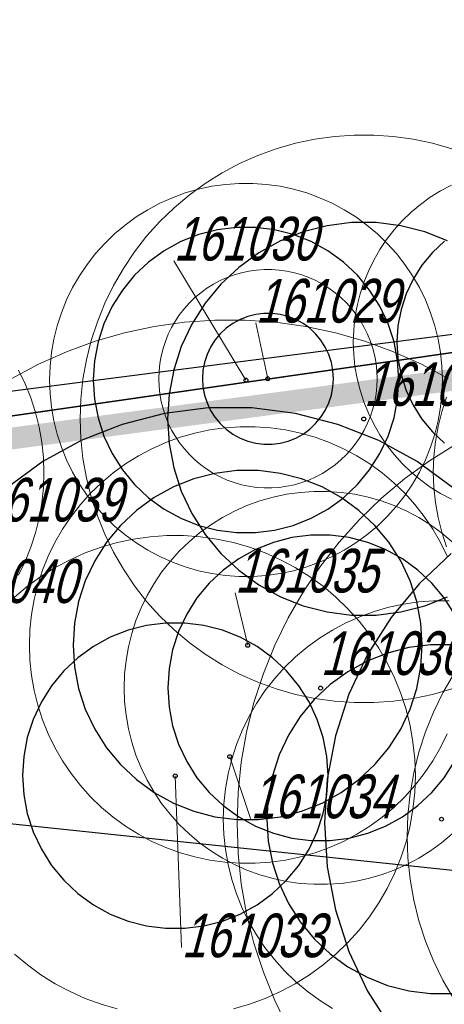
# Model space of a CAD drawing. Header units: metres. Extents: x 7419449 to 7420144, y 5549519 to 5549653.
# Tile 50 of 67: x 7419521 to 7419531, y 5549622 to 5549645. Entities that reach past the tile are written whole.
import ezdxf
from ezdxf.enums import TextEntityAlignment as Align
from ezdxf.lldxf.tags import DXFTag

# ---------------------------------------------------------------- set-up
doc = ezdxf.new("R2010")
doc.units = ezdxf.units.M
doc.layers.add('_4_GRANICA_OPRACOWANIA', color=146, linetype='2', lineweight=53, transparency=0.2)
doc.layers.add('_4_korony', color=7, linetype='Continuous', lineweight=25, true_color=0x7aa300)
for name, color, linetype, lineweight in [('_4_krzewy istniejące', 86, 'Continuous', 30), ('_4_NUMERY_PIKIET', 7, 'Continuous', 15), ('_4_SOD', 30, 'Continuous', 20)]:
    doc.layers.add(name, color=color, linetype=linetype, lineweight=lineweight)
doc.layers.add('_4_PUNKT_INWENTARYZACYJNY', color=7, linetype='Continuous')
doc.styles.add('STANDARD-Working1250', font='arial.ttf', dxfattribs={"height": 2.5})
tags = doc.linetypes.add('2', pattern=[0.9, 0.6, -0.3]).pattern_tags.tags
tags[6:7] = [DXFTag(74, 4), DXFTag(75, 0), DXFTag(340, '0'), DXFTag(46, 1.0), DXFTag(50, 0.0), DXFTag(44, 0.0), DXFTag(45, 0.0)]
tags[4:5] = [DXFTag(74, 4), DXFTag(75, 0), DXFTag(340, '0'), DXFTag(46, 1.0), DXFTag(50, 0.0), DXFTag(44, 0.0), DXFTag(45, 0.0)]

msp = doc.modelspace()

# ---------------------------------------------------------------- linework, layer by layer
at = {"layer": '_4_GRANICA_OPRACOWANIA', "lineweight": 30, "ltscale": 3, "const_width": 0.5}
msp.add_lwpolyline([(7419450.062, 5549530.83), (7419458.91, 5549530.45), (7419461.94, 5549530.29), (7419468.08, 5549529.97), (7419483.43, 5549529.18), (7419523.94, 5549526.59), (7419538.19, 5549526.4), (7419548.95, 5549525.8), (7419576.9, 5549524.47), (7419583.97, 5549584.15), (7419584.48, 5549588.54), (7419590.93, 5549644.33), (7419562.5, 5549640.55), (7419487.71, 5549630.61), (7419482.9, 5549629.97), (7419478.25, 5549627.12), (7419462.12, 5549617.26), (7419459.99, 5549593.07), (7419450.09, 5549531.19)], close=True, dxfattribs=at)
at = {"layer": '_4_korony', "linetype": 'Continuous', "flags": 128}
for points in [[(7419530.98, 5549639.556), (7419530.455, 5549639.764), (7419529.907, 5549639.904), (7419529.347, 5549639.975), (7419528.781, 5549639.975), (7419528.221, 5549639.904), (7419527.673, 5549639.764), (7419527.148, 5549639.556), (7419526.653, 5549639.283), (7419526.196, 5549638.951), (7419525.784, 5549638.564), (7419525.423, 5549638.129), (7419525.121, 5549637.652), (7419524.88, 5549637.141), (7419524.705, 5549636.603), (7419524.599, 5549636.048), (7419524.564, 5549635.484), (7419524.599, 5549634.92), (7419524.705, 5549634.365), (7419524.88, 5549633.827), (7419525.121, 5549633.316), (7419525.423, 5549632.839), (7419525.784, 5549632.404), (7419526.196, 5549632.017), (7419526.653, 5549631.685), (7419527.148, 5549631.412), (7419527.673, 5549631.204), (7419528.221, 5549631.064), (7419528.781, 5549630.993), (7419529.347, 5549630.993), (7419529.907, 5549631.064), (7419530.455, 5549631.204), (7419530.98, 5549631.412)], [(7419530.907, 5549639.551), (7419530.632, 5549639.293), (7419530.392, 5549639.002), (7419530.19, 5549638.684), (7419530.03, 5549638.343), (7419529.913, 5549637.985), (7419529.843, 5549637.615), (7419529.819, 5549637.239), (7419529.843, 5549636.863), (7419529.913, 5549636.493), (7419530.03, 5549636.135), (7419530.19, 5549635.794), (7419530.392, 5549635.476), (7419530.632, 5549635.185), (7419530.907, 5549634.927)], [(7419531.094, 5549633.913), (7419530.282, 5549634.504), (7419529.401, 5549634.988), (7419528.467, 5549635.357), (7419527.494, 5549635.607), (7419526.497, 5549635.733), (7419525.493, 5549635.733), (7419524.496, 5549635.607), (7419523.523, 5549635.357), (7419522.589, 5549634.988), (7419521.708, 5549634.504), (7419520.896, 5549633.913)], [(7419531.137, 5549631.012), (7419530.902, 5549631.383), (7419530.621, 5549631.722), (7419530.301, 5549632.023), (7419529.945, 5549632.281), (7419529.56, 5549632.493), (7419529.152, 5549632.655), (7419528.726, 5549632.764), (7419528.29, 5549632.819), (7419527.85, 5549632.819), (7419527.414, 5549632.764), (7419526.988, 5549632.655), (7419526.58, 5549632.493), (7419526.195, 5549632.281), (7419525.839, 5549632.023), (7419525.519, 5549631.722), (7419525.238, 5549631.383), (7419525.003, 5549631.012), (7419524.816, 5549630.614), (7419524.68, 5549630.196), (7419524.598, 5549629.765), (7419524.57, 5549629.326), (7419524.598, 5549628.887), (7419524.68, 5549628.456), (7419524.816, 5549628.038), (7419525.003, 5549627.64), (7419525.238, 5549627.269), (7419525.519, 5549626.93), (7419525.839, 5549626.629), (7419526.195, 5549626.371), (7419526.58, 5549626.159), (7419526.988, 5549625.997), (7419527.414, 5549625.888), (7419527.85, 5549625.833), (7419528.29, 5549625.833), (7419528.726, 5549625.888), (7419529.152, 5549625.997), (7419529.56, 5549626.159), (7419529.945, 5549626.371), (7419530.301, 5549626.629), (7419530.621, 5549626.93), (7419530.902, 5549627.269), (7419531.137, 5549627.64)], [(7419531.058, 5549632.398), (7419530.325, 5549631.71), (7419529.685, 5549630.936), (7419529.147, 5549630.088), (7419528.719, 5549629.179), (7419528.408, 5549628.224), (7419528.22, 5549627.237), (7419528.157, 5549626.234), (7419528.22, 5549625.231), (7419528.408, 5549624.244), (7419528.719, 5549623.289), (7419529.147, 5549622.38), (7419529.685, 5549621.532)], [(7419531.092, 5549630.311), (7419530.59, 5549630.311), (7419530.091, 5549630.248), (7419529.605, 5549630.123), (7419529.138, 5549629.938), (7419528.698, 5549629.696), (7419528.291, 5549629.401), (7419527.925, 5549629.057), (7419527.605, 5549628.67), (7419527.336, 5549628.246), (7419527.122, 5549627.791), (7419526.967, 5549627.314), (7419526.873, 5549626.82), (7419526.841, 5549626.319), (7419526.873, 5549625.818), (7419526.967, 5549625.324), (7419527.122, 5549624.847), (7419527.336, 5549624.392), (7419527.605, 5549623.968), (7419527.925, 5549623.581), (7419528.291, 5549623.237), (7419528.698, 5549622.942), (7419529.138, 5549622.7), (7419529.605, 5549622.515), (7419530.091, 5549622.39), (7419530.59, 5549622.327), (7419531.092, 5549622.327)]]:
    msp.add_lwpolyline(points, dxfattribs=at)
for points in [[(7419529.862, 5549636.374), (7419529.834, 5549636.813), (7419529.752, 5549637.244), (7419529.616, 5549637.662), (7419529.429, 5549638.06), (7419529.194, 5549638.431), (7419528.913, 5549638.77), (7419528.593, 5549639.071), (7419528.237, 5549639.329), (7419527.852, 5549639.541), (7419527.444, 5549639.703), (7419527.018, 5549639.812), (7419526.582, 5549639.867), (7419526.142, 5549639.867), (7419525.706, 5549639.812), (7419525.28, 5549639.703), (7419524.872, 5549639.541), (7419524.487, 5549639.329), (7419524.131, 5549639.071), (7419523.811, 5549638.77), (7419523.53, 5549638.431), (7419523.295, 5549638.06), (7419523.108, 5549637.662), (7419522.972, 5549637.244), (7419522.89, 5549636.813), (7419522.862, 5549636.374), (7419522.89, 5549635.935), (7419522.972, 5549635.504), (7419523.108, 5549635.086), (7419523.295, 5549634.688), (7419523.53, 5549634.317), (7419523.811, 5549633.978), (7419524.131, 5549633.677), (7419524.487, 5549633.419), (7419524.872, 5549633.207), (7419525.28, 5549633.045), (7419525.706, 5549632.936), (7419526.142, 5549632.881), (7419526.582, 5549632.881), (7419527.018, 5549632.936), (7419527.444, 5549633.045), (7419527.852, 5549633.207), (7419528.237, 5549633.419), (7419528.593, 5549633.677), (7419528.913, 5549633.978), (7419529.194, 5549634.317), (7419529.429, 5549634.688), (7419529.616, 5549635.086), (7419529.752, 5549635.504), (7419529.834, 5549635.935)], [(7419528.364, 5549636.401), (7419528.352, 5549636.589), (7419528.317, 5549636.774), (7419528.259, 5549636.953), (7419528.178, 5549637.124), (7419528.078, 5549637.283), (7419527.957, 5549637.428), (7419527.82, 5549637.557), (7419527.668, 5549637.667), (7419527.503, 5549637.758), (7419527.328, 5549637.828), (7419527.145, 5549637.874), (7419526.958, 5549637.898), (7419526.77, 5549637.898), (7419526.583, 5549637.874), (7419526.4, 5549637.828), (7419526.225, 5549637.758), (7419526.06, 5549637.667), (7419525.908, 5549637.557), (7419525.771, 5549637.428), (7419525.65, 5549637.283), (7419525.55, 5549637.124), (7419525.469, 5549636.953), (7419525.411, 5549636.774), (7419525.376, 5549636.589), (7419525.364, 5549636.401), (7419525.376, 5549636.213), (7419525.411, 5549636.028), (7419525.469, 5549635.849), (7419525.55, 5549635.678), (7419525.65, 5549635.519), (7419525.771, 5549635.374), (7419525.908, 5549635.245), (7419526.06, 5549635.135), (7419526.225, 5549635.044), (7419526.4, 5549634.974), (7419526.583, 5549634.928), (7419526.77, 5549634.904), (7419526.958, 5549634.904), (7419527.145, 5549634.928), (7419527.328, 5549634.974), (7419527.503, 5549635.044), (7419527.668, 5549635.135), (7419527.82, 5549635.245), (7419527.957, 5549635.374), (7419528.078, 5549635.519), (7419528.178, 5549635.678), (7419528.259, 5549635.849), (7419528.317, 5549636.028), (7419528.352, 5549636.213)], [(7419530.4, 5549630.306), (7419530.368, 5549630.807), (7419530.274, 5549631.301), (7419530.119, 5549631.778), (7419529.905, 5549632.233), (7419529.636, 5549632.657), (7419529.316, 5549633.044), (7419528.95, 5549633.388), (7419528.543, 5549633.683), (7419528.103, 5549633.925), (7419527.636, 5549634.11), (7419527.15, 5549634.235), (7419526.651, 5549634.298), (7419526.149, 5549634.298), (7419525.65, 5549634.235), (7419525.164, 5549634.11), (7419524.697, 5549633.925), (7419524.257, 5549633.683), (7419523.85, 5549633.388), (7419523.484, 5549633.044), (7419523.164, 5549632.657), (7419522.895, 5549632.233), (7419522.681, 5549631.778), (7419522.526, 5549631.301), (7419522.432, 5549630.807), (7419522.4, 5549630.306), (7419522.432, 5549629.805), (7419522.526, 5549629.311), (7419522.681, 5549628.834), (7419522.895, 5549628.379), (7419523.164, 5549627.955), (7419523.484, 5549627.568), (7419523.85, 5549627.224), (7419524.257, 5549626.929), (7419524.697, 5549626.687), (7419525.164, 5549626.502), (7419525.65, 5549626.377), (7419526.149, 5549626.314), (7419526.651, 5549626.314), (7419527.15, 5549626.377), (7419527.636, 5549626.502), (7419528.103, 5549626.687), (7419528.543, 5549626.929), (7419528.95, 5549627.224), (7419529.316, 5549627.568), (7419529.636, 5549627.955), (7419529.905, 5549628.379), (7419530.119, 5549628.834), (7419530.274, 5549629.311), (7419530.368, 5549629.805)], [(7419528.241, 5549627.316), (7419528.213, 5549627.755), (7419528.131, 5549628.186), (7419527.995, 5549628.604), (7419527.808, 5549629.002), (7419527.573, 5549629.373), (7419527.292, 5549629.712), (7419526.972, 5549630.013), (7419526.616, 5549630.271), (7419526.231, 5549630.483), (7419525.823, 5549630.645), (7419525.397, 5549630.754), (7419524.961, 5549630.809), (7419524.521, 5549630.809), (7419524.085, 5549630.754), (7419523.659, 5549630.645), (7419523.251, 5549630.483), (7419522.866, 5549630.271), (7419522.51, 5549630.013), (7419522.19, 5549629.712), (7419521.909, 5549629.373), (7419521.674, 5549629.002), (7419521.487, 5549628.604), (7419521.351, 5549628.186), (7419521.269, 5549627.755), (7419521.241, 5549627.316), (7419521.269, 5549626.877), (7419521.351, 5549626.446), (7419521.487, 5549626.028), (7419521.674, 5549625.63), (7419521.909, 5549625.259), (7419522.19, 5549624.92), (7419522.51, 5549624.619), (7419522.866, 5549624.361), (7419523.251, 5549624.149), (7419523.659, 5549623.987), (7419524.085, 5549623.878), (7419524.521, 5549623.823), (7419524.961, 5549623.823), (7419525.397, 5549623.878), (7419525.823, 5549623.987), (7419526.231, 5549624.149), (7419526.616, 5549624.361), (7419526.972, 5549624.619), (7419527.292, 5549624.92), (7419527.573, 5549625.259), (7419527.808, 5549625.63), (7419527.995, 5549626.028), (7419528.131, 5549626.446), (7419528.213, 5549626.877)]]:
    msp.add_lwpolyline(points, close=True, dxfattribs=at)
at = {"layer": '_4_krzewy istniejące'}
for points in [[(7419503.65, 5549633.061), (7419503.556, 5549628.049), (7419575.86, 5549620.44), (7419588.169, 5549619.055), (7419591.01, 5549644.3), (7419582.35, 5549643.4), (7419562.67, 5549640.92), (7419539.75, 5549638.2), (7419533.17, 5549637.3), (7419503.65, 5549633.061)], [(7419556.058, 5549640.135), (7419556, 5549640.62), (7419510.4, 5549634.75), (7419510.501, 5549634.045), (7419533.17, 5549637.3), (7419539.75, 5549638.2), (7419556.058, 5549640.135)]]:
    msp.add_lwpolyline(points, dxfattribs=at)
at = {"layer": '_4_NUMERY_PIKIET'}
for points in [[(7419526.36, 5549636.37), (7419524.705, 5549639.103)], [(7419526.86, 5549636.4), (7419526.585, 5549637.683)], [(7419526.4, 5549630.3), (7419526.11, 5549631.504)], [(7419525.99, 5549627.75), (7419526.466, 5549626.336)], [(7419524.74, 5549627.31), (7419524.886, 5549623.385)]]:
    msp.add_lwpolyline(points, dxfattribs=at)
at = {"layer": '_4_PUNKT_INWENTARYZACYJNY'}
for centre in [(7419526.36, 5549636.37), (7419526.86, 5549636.4), (7419529.06, 5549635.48), (7419526.4, 5549630.3), (7419528.07, 5549629.32), (7419525.99, 5549627.75), (7419524.74, 5549627.31), (7419530.84, 5549626.32)]:
    msp.add_circle(centre, 0.045, dxfattribs=at)
at = {"layer": '_4_SOD', "flags": 128}
for points in [[(7419531.073, 5549641.666), (7419530.636, 5549641.791), (7419530.193, 5549641.885), (7419529.743, 5549641.948), (7419529.291, 5549641.98), (7419528.837, 5549641.98), (7419528.385, 5549641.948), (7419527.935, 5549641.885), (7419527.492, 5549641.791), (7419527.055, 5549641.666), (7419526.629, 5549641.511), (7419526.215, 5549641.326), (7419525.814, 5549641.113), (7419525.429, 5549640.873), (7419525.062, 5549640.606), (7419524.715, 5549640.314), (7419524.388, 5549639.999), (7419524.085, 5549639.662), (7419523.805, 5549639.305), (7419523.552, 5549638.928), (7419523.325, 5549638.536), (7419523.126, 5549638.128), (7419522.956, 5549637.707), (7419522.816, 5549637.276), (7419522.706, 5549636.835), (7419522.627, 5549636.389), (7419522.58, 5549635.937), (7419522.564, 5549635.484), (7419522.58, 5549635.031), (7419522.627, 5549634.579), (7419522.706, 5549634.133), (7419522.816, 5549633.692), (7419522.956, 5549633.261), (7419523.126, 5549632.84), (7419523.325, 5549632.432), (7419523.552, 5549632.04), (7419523.805, 5549631.663), (7419524.085, 5549631.306), (7419524.388, 5549630.969), (7419524.715, 5549630.654), (7419525.062, 5549630.362), (7419525.429, 5549630.095), (7419525.814, 5549629.855), (7419526.215, 5549629.642), (7419526.629, 5549629.457), (7419527.055, 5549629.302), (7419527.492, 5549629.177), (7419527.935, 5549629.083), (7419528.385, 5549629.02), (7419528.837, 5549628.988), (7419529.291, 5549628.988), (7419529.743, 5549629.02), (7419530.193, 5549629.083), (7419530.636, 5549629.177), (7419531.073, 5549629.302)], [(7419531.066, 5549640.834), (7419530.819, 5549640.703), (7419530.582, 5549640.555), (7419530.356, 5549640.391), (7419530.142, 5549640.212), (7419529.942, 5549640.018), (7419529.755, 5549639.81), (7419529.583, 5549639.59), (7419529.427, 5549639.359), (7419529.287, 5549639.117), (7419529.165, 5549638.866), (7419529.06, 5549638.607), (7419528.974, 5549638.342), (7419528.906, 5549638.071), (7419528.858, 5549637.796), (7419528.829, 5549637.518), (7419528.819, 5549637.239), (7419528.829, 5549636.96), (7419528.858, 5549636.682), (7419528.906, 5549636.407), (7419528.974, 5549636.136), (7419529.06, 5549635.871), (7419529.165, 5549635.612), (7419529.287, 5549635.361), (7419529.427, 5549635.119), (7419529.583, 5549634.888), (7419529.755, 5549634.668), (7419529.942, 5549634.46), (7419530.142, 5549634.266), (7419530.356, 5549634.087), (7419530.582, 5549633.923), (7419530.819, 5549633.775), (7419531.066, 5549633.644)], [(7419530.995, 5549636.409), (7419530.379, 5549636.737), (7419529.741, 5549637.021), (7419529.085, 5549637.26), (7419528.414, 5549637.452), (7419527.731, 5549637.597), (7419527.04, 5549637.694), (7419526.344, 5549637.743), (7419525.646, 5549637.743), (7419524.95, 5549637.694), (7419524.259, 5549637.597), (7419523.576, 5549637.452), (7419522.905, 5549637.26), (7419522.249, 5549637.021), (7419521.611, 5549636.737), (7419520.995, 5549636.409)], [(7419521.147, 5549631.906), (7419521.3, 5549632.219), (7419521.43, 5549632.543), (7419521.538, 5549632.875), (7419521.623, 5549633.213), (7419521.683, 5549633.557), (7419521.72, 5549633.904), (7419521.732, 5549634.253), (7419521.72, 5549634.602), (7419521.683, 5549634.949), (7419521.623, 5549635.293), (7419521.538, 5549635.631), (7419521.43, 5549635.963), (7419521.3, 5549636.287), (7419521.147, 5549636.6)], [(7419530.954, 5549635.976), (7419530.846, 5549635.644), (7419530.761, 5549635.306), (7419530.701, 5549634.962), (7419530.664, 5549634.615), (7419530.652, 5549634.266), (7419530.664, 5549633.917), (7419530.701, 5549633.57), (7419530.761, 5549633.226), (7419530.846, 5549632.888), (7419530.954, 5549632.556)], [(7419530.968, 5549632.34), (7419530.815, 5549632.653), (7419530.64, 5549632.956), (7419530.445, 5549633.245), (7419530.23, 5549633.52), (7419529.997, 5549633.779), (7419529.746, 5549634.022), (7419529.478, 5549634.246), (7419529.196, 5549634.451), (7419528.9, 5549634.636), (7419528.592, 5549634.8), (7419528.273, 5549634.942), (7419527.945, 5549635.061), (7419527.61, 5549635.157), (7419527.268, 5549635.23), (7419526.923, 5549635.279), (7419526.574, 5549635.303), (7419526.226, 5549635.303), (7419525.877, 5549635.279), (7419525.532, 5549635.23), (7419525.19, 5549635.157), (7419524.855, 5549635.061), (7419524.527, 5549634.942), (7419524.208, 5549634.8), (7419523.9, 5549634.636), (7419523.604, 5549634.451), (7419523.322, 5549634.246), (7419523.054, 5549634.022), (7419522.803, 5549633.779), (7419522.57, 5549633.52), (7419522.355, 5549633.245), (7419522.16, 5549632.956), (7419521.985, 5549632.653), (7419521.832, 5549632.34), (7419521.702, 5549632.016), (7419521.594, 5549631.684), (7419521.509, 5549631.346), (7419521.449, 5549631.002), (7419521.412, 5549630.655), (7419521.4, 5549630.306), (7419521.412, 5549629.957), (7419521.449, 5549629.61), (7419521.509, 5549629.266), (7419521.594, 5549628.928), (7419521.702, 5549628.596), (7419521.832, 5549628.272), (7419521.985, 5549627.959), (7419522.16, 5549627.656), (7419522.355, 5549627.367), (7419522.57, 5549627.092), (7419522.803, 5549626.833), (7419523.054, 5549626.59), (7419523.322, 5549626.366), (7419523.604, 5549626.161), (7419523.9, 5549625.976), (7419524.208, 5549625.812), (7419524.527, 5549625.67), (7419524.855, 5549625.551), (7419525.19, 5549625.455), (7419525.532, 5549625.382), (7419525.877, 5549625.333), (7419526.226, 5549625.309), (7419526.574, 5549625.309), (7419526.923, 5549625.333), (7419527.268, 5549625.382), (7419527.61, 5549625.455), (7419527.945, 5549625.551), (7419528.273, 5549625.67), (7419528.592, 5549625.812), (7419528.9, 5549625.976), (7419529.196, 5549626.161), (7419529.478, 5549626.366), (7419529.746, 5549626.59), (7419529.997, 5549626.833), (7419530.23, 5549627.092), (7419530.445, 5549627.367), (7419530.64, 5549627.656), (7419530.815, 5549627.959), (7419530.968, 5549628.272)], [(7419531.157, 5549634.894), (7419530.565, 5549634.524), (7419530, 5549634.114), (7419529.466, 5549633.665), (7419528.964, 5549633.181), (7419528.497, 5549632.662), (7419528.067, 5549632.112), (7419527.677, 5549631.533), (7419527.328, 5549630.929), (7419527.022, 5549630.301), (7419526.76, 5549629.654), (7419526.544, 5549628.99), (7419526.376, 5549628.313), (7419526.254, 5549627.626), (7419526.181, 5549626.932), (7419526.157, 5549626.234), (7419526.181, 5549625.536), (7419526.254, 5549624.842), (7419526.376, 5549624.155), (7419526.544, 5549623.478), (7419526.76, 5549622.814), (7419527.022, 5549622.167), (7419527.328, 5549621.539)], [(7419531.081, 5549632.67), (7419530.84, 5549632.872), (7419530.586, 5549633.057), (7419530.32, 5549633.223), (7419530.043, 5549633.371), (7419529.756, 5549633.498), (7419529.461, 5549633.606), (7419529.159, 5549633.692), (7419528.851, 5549633.758), (7419528.54, 5549633.801), (7419528.227, 5549633.823), (7419527.913, 5549633.823), (7419527.6, 5549633.801), (7419527.289, 5549633.758), (7419526.981, 5549633.692), (7419526.679, 5549633.606), (7419526.384, 5549633.498), (7419526.097, 5549633.371), (7419525.82, 5549633.223), (7419525.554, 5549633.057), (7419525.3, 5549632.872), (7419525.059, 5549632.67), (7419524.833, 5549632.452), (7419524.623, 5549632.219), (7419524.429, 5549631.971), (7419524.254, 5549631.711), (7419524.097, 5549631.439), (7419523.959, 5549631.156), (7419523.841, 5549630.865), (7419523.744, 5549630.566), (7419523.668, 5549630.262), (7419523.614, 5549629.952), (7419523.581, 5549629.64), (7419523.57, 5549629.326), (7419523.581, 5549629.012), (7419523.614, 5549628.7), (7419523.668, 5549628.39), (7419523.744, 5549628.086), (7419523.841, 5549627.787), (7419523.959, 5549627.496), (7419524.097, 5549627.213), (7419524.254, 5549626.941), (7419524.429, 5549626.681), (7419524.623, 5549626.433), (7419524.833, 5549626.2), (7419525.059, 5549625.982), (7419525.3, 5549625.78), (7419525.554, 5549625.595), (7419525.82, 5549625.429), (7419526.097, 5549625.281), (7419526.384, 5549625.154), (7419526.679, 5549625.046), (7419526.981, 5549624.96), (7419527.289, 5549624.894), (7419527.6, 5549624.851), (7419527.913, 5549624.829), (7419528.227, 5549624.829), (7419528.54, 5549624.851), (7419528.851, 5549624.894), (7419529.159, 5549624.96), (7419529.461, 5549625.046), (7419529.756, 5549625.154), (7419530.043, 5549625.281), (7419530.32, 5549625.429), (7419530.586, 5549625.595), (7419530.84, 5549625.78), (7419531.081, 5549625.982)], [(7419526.072, 5549621.979), (7419526.441, 5549622.085), (7419526.801, 5549622.216), (7419527.152, 5549622.373), (7419527.491, 5549622.553), (7419527.817, 5549622.756), (7419528.127, 5549622.982), (7419528.421, 5549623.229), (7419528.697, 5549623.495), (7419528.954, 5549623.781), (7419529.191, 5549624.083), (7419529.405, 5549624.401), (7419529.597, 5549624.734), (7419529.766, 5549625.079), (7419529.909, 5549625.435), (7419530.028, 5549625.8), (7419530.121, 5549626.172), (7419530.187, 5549626.551), (7419530.228, 5549626.932), (7419530.241, 5549627.316), (7419530.228, 5549627.7), (7419530.187, 5549628.081), (7419530.121, 5549628.46), (7419530.028, 5549628.832), (7419529.909, 5549629.197), (7419529.766, 5549629.553), (7419529.597, 5549629.898), (7419529.405, 5549630.231), (7419529.191, 5549630.549), (7419528.954, 5549630.851), (7419528.697, 5549631.137), (7419528.421, 5549631.403), (7419528.127, 5549631.65), (7419527.817, 5549631.876), (7419527.491, 5549632.079), (7419527.152, 5549632.259), (7419526.801, 5549632.416), (7419526.441, 5549632.547), (7419526.072, 5549632.653), (7419525.696, 5549632.732), (7419525.316, 5549632.786), (7419524.933, 5549632.813), (7419524.549, 5549632.813), (7419524.166, 5549632.786), (7419523.786, 5549632.732), (7419523.41, 5549632.653), (7419523.041, 5549632.547), (7419522.681, 5549632.416), (7419522.33, 5549632.259), (7419521.991, 5549632.079), (7419521.665, 5549631.876), (7419521.355, 5549631.65), (7419521.061, 5549631.403)], [(7419531.015, 5549631.316), (7419530.667, 5549631.316), (7419530.318, 5549631.292), (7419529.973, 5549631.243), (7419529.631, 5549631.17), (7419529.296, 5549631.074), (7419528.968, 5549630.955), (7419528.649, 5549630.813), (7419528.341, 5549630.649), (7419528.045, 5549630.464), (7419527.763, 5549630.259), (7419527.495, 5549630.035), (7419527.244, 5549629.792), (7419527.011, 5549629.533), (7419526.796, 5549629.258), (7419526.601, 5549628.969), (7419526.426, 5549628.666), (7419526.273, 5549628.353), (7419526.143, 5549628.029), (7419526.035, 5549627.697), (7419525.95, 5549627.359), (7419525.89, 5549627.015), (7419525.853, 5549626.668), (7419525.841, 5549626.319), (7419525.853, 5549625.97), (7419525.89, 5549625.623), (7419525.95, 5549625.279), (7419526.035, 5549624.941), (7419526.143, 5549624.609), (7419526.273, 5549624.285), (7419526.426, 5549623.972), (7419526.601, 5549623.669), (7419526.796, 5549623.38), (7419527.011, 5549623.105), (7419527.244, 5549622.846), (7419527.495, 5549622.603), (7419527.763, 5549622.379), (7419528.045, 5549622.174), (7419528.341, 5549621.989)], [(7419531.117, 5549629.631), (7419530.872, 5549629.208), (7419530.658, 5549628.769), (7419530.475, 5549628.316), (7419530.324, 5549627.851), (7419530.206, 5549627.377), (7419530.121, 5549626.896), (7419530.07, 5549626.41), (7419530.053, 5549625.922), (7419530.07, 5549625.434), (7419530.121, 5549624.948), (7419530.206, 5549624.467), (7419530.324, 5549623.993), (7419530.475, 5549623.528), (7419530.658, 5549623.075), (7419530.872, 5549622.636), (7419531.117, 5549622.213)], [(7419521.061, 5549623.229), (7419521.355, 5549622.982), (7419521.665, 5549622.756), (7419521.991, 5549622.553), (7419522.33, 5549622.373), (7419522.681, 5549622.216), (7419523.041, 5549622.085), (7419523.41, 5549621.979)]]:
    msp.add_lwpolyline(points, dxfattribs=at)
for points in [[(7419530.862, 5549636.374), (7419530.851, 5549636.688), (7419530.818, 5549637), (7419530.764, 5549637.31), (7419530.688, 5549637.614), (7419530.591, 5549637.913), (7419530.473, 5549638.204), (7419530.335, 5549638.487), (7419530.178, 5549638.759), (7419530.003, 5549639.019), (7419529.809, 5549639.267), (7419529.599, 5549639.5), (7419529.373, 5549639.718), (7419529.132, 5549639.92), (7419528.878, 5549640.105), (7419528.612, 5549640.271), (7419528.335, 5549640.419), (7419528.048, 5549640.546), (7419527.753, 5549640.654), (7419527.451, 5549640.74), (7419527.143, 5549640.806), (7419526.832, 5549640.849), (7419526.519, 5549640.871), (7419526.205, 5549640.871), (7419525.892, 5549640.849), (7419525.581, 5549640.806), (7419525.273, 5549640.74), (7419524.971, 5549640.654), (7419524.676, 5549640.546), (7419524.389, 5549640.419), (7419524.112, 5549640.271), (7419523.846, 5549640.105), (7419523.592, 5549639.92), (7419523.351, 5549639.718), (7419523.125, 5549639.5), (7419522.915, 5549639.267), (7419522.721, 5549639.019), (7419522.546, 5549638.759), (7419522.389, 5549638.487), (7419522.251, 5549638.204), (7419522.133, 5549637.913), (7419522.036, 5549637.614), (7419521.96, 5549637.31), (7419521.906, 5549637), (7419521.873, 5549636.688), (7419521.862, 5549636.374), (7419521.873, 5549636.06), (7419521.906, 5549635.748), (7419521.96, 5549635.438), (7419522.036, 5549635.134), (7419522.133, 5549634.835), (7419522.251, 5549634.544), (7419522.389, 5549634.261), (7419522.546, 5549633.989), (7419522.721, 5549633.729), (7419522.915, 5549633.481), (7419523.125, 5549633.248), (7419523.351, 5549633.03), (7419523.592, 5549632.828), (7419523.846, 5549632.643), (7419524.112, 5549632.477), (7419524.389, 5549632.329), (7419524.676, 5549632.202), (7419524.971, 5549632.094), (7419525.273, 5549632.008), (7419525.581, 5549631.942), (7419525.892, 5549631.899), (7419526.205, 5549631.877), (7419526.519, 5549631.877), (7419526.832, 5549631.899), (7419527.143, 5549631.942), (7419527.451, 5549632.008), (7419527.753, 5549632.094), (7419528.048, 5549632.202), (7419528.335, 5549632.329), (7419528.612, 5549632.477), (7419528.878, 5549632.643), (7419529.132, 5549632.828), (7419529.373, 5549633.03), (7419529.599, 5549633.248), (7419529.809, 5549633.481), (7419530.003, 5549633.729), (7419530.178, 5549633.989), (7419530.335, 5549634.261), (7419530.473, 5549634.544), (7419530.591, 5549634.835), (7419530.688, 5549635.134), (7419530.764, 5549635.438), (7419530.818, 5549635.748), (7419530.851, 5549636.06)], [(7419529.364, 5549636.401), (7419529.358, 5549636.575), (7419529.34, 5549636.749), (7419529.309, 5549636.921), (7419529.267, 5549637.09), (7419529.213, 5549637.256), (7419529.148, 5549637.418), (7419529.071, 5549637.575), (7419528.984, 5549637.726), (7419528.887, 5549637.87), (7419528.779, 5549638.008), (7419528.662, 5549638.138), (7419528.537, 5549638.259), (7419528.403, 5549638.371), (7419528.262, 5549638.474), (7419528.114, 5549638.566), (7419527.96, 5549638.648), (7419527.801, 5549638.719), (7419527.637, 5549638.779), (7419527.469, 5549638.827), (7419527.298, 5549638.863), (7419527.125, 5549638.887), (7419526.951, 5549638.899), (7419526.777, 5549638.899), (7419526.603, 5549638.887), (7419526.43, 5549638.863), (7419526.259, 5549638.827), (7419526.091, 5549638.779), (7419525.927, 5549638.719), (7419525.768, 5549638.648), (7419525.614, 5549638.566), (7419525.466, 5549638.474), (7419525.325, 5549638.371), (7419525.191, 5549638.259), (7419525.066, 5549638.138), (7419524.949, 5549638.008), (7419524.841, 5549637.87), (7419524.744, 5549637.726), (7419524.657, 5549637.575), (7419524.58, 5549637.418), (7419524.515, 5549637.256), (7419524.461, 5549637.09), (7419524.419, 5549636.921), (7419524.388, 5549636.749), (7419524.37, 5549636.575), (7419524.364, 5549636.401), (7419524.37, 5549636.227), (7419524.388, 5549636.053), (7419524.419, 5549635.881), (7419524.461, 5549635.712), (7419524.515, 5549635.546), (7419524.58, 5549635.384), (7419524.657, 5549635.227), (7419524.744, 5549635.076), (7419524.841, 5549634.932), (7419524.949, 5549634.794), (7419525.066, 5549634.664), (7419525.191, 5549634.543), (7419525.325, 5549634.431), (7419525.466, 5549634.328), (7419525.614, 5549634.236), (7419525.768, 5549634.154), (7419525.927, 5549634.083), (7419526.091, 5549634.023), (7419526.259, 5549633.975), (7419526.43, 5549633.939), (7419526.603, 5549633.915), (7419526.777, 5549633.903), (7419526.951, 5549633.903), (7419527.125, 5549633.915), (7419527.298, 5549633.939), (7419527.469, 5549633.975), (7419527.637, 5549634.023), (7419527.801, 5549634.083), (7419527.96, 5549634.154), (7419528.114, 5549634.236), (7419528.262, 5549634.328), (7419528.403, 5549634.431), (7419528.537, 5549634.543), (7419528.662, 5549634.664), (7419528.779, 5549634.794), (7419528.887, 5549634.932), (7419528.984, 5549635.076), (7419529.071, 5549635.227), (7419529.148, 5549635.384), (7419529.213, 5549635.546), (7419529.267, 5549635.712), (7419529.309, 5549635.881), (7419529.34, 5549636.053), (7419529.358, 5549636.227)]]:
    msp.add_lwpolyline(points, close=True, dxfattribs=at)

# ---------------------------------------------------------------- texts
at = {"layer": '_4_NUMERY_PIKIET', "style": 'STANDARD-Working1250', "oblique": 15, "width": 0.7}
for s, p in [('161030', (7419524.705, 5549638.807)), ('161029', (7419526.585, 5549637.386)), ('161037', (7419529.06, 5549635.48)), ('161039', (7419520.24, 5549632.833)), ('161035', (7419526.11, 5549631.208)), ('161040', (7419519.201, 5549630.968)), ('161036', (7419528.07, 5549629.32)), ('161034', (7419526.466, 5549626.04)), ('161033', (7419524.886, 5549622.859))]:
    msp.add_text(s, height=1, dxfattribs=at).set_placement(p, align=Align.BOTTOM_LEFT)

doc.saveas('drawing.dxf')
